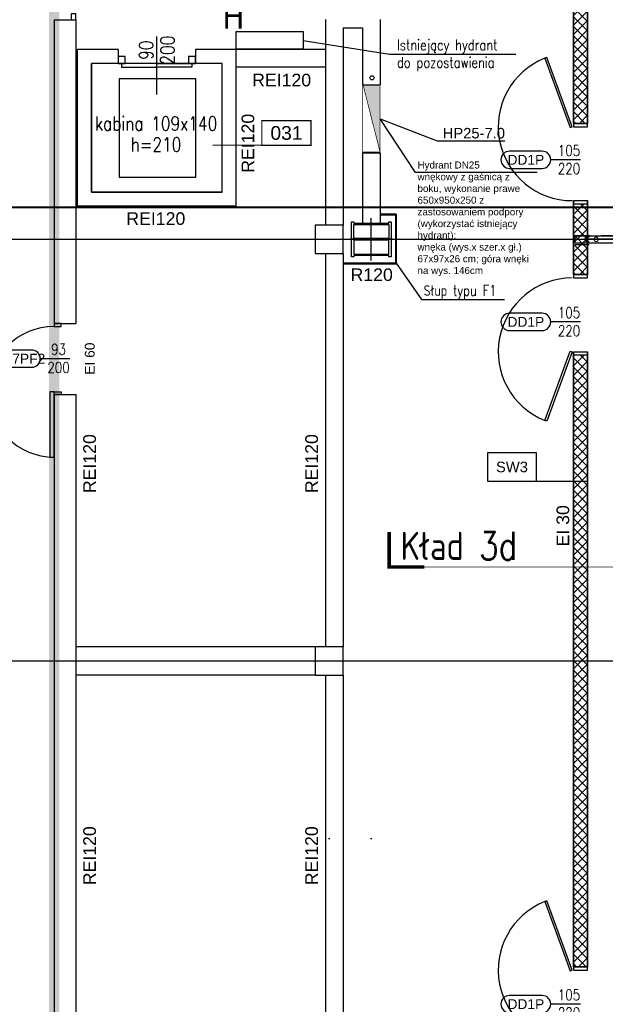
# Model space of a CAD drawing. Header units: centimetres. Extents: x -228435 to 111511, y -89367 to 428125.
# Tile 29 of 216: x -63540 to -55213, y 30115 to 44125. Entities that reach past the tile are written whole.
import ezdxf
from ezdxf.enums import TextEntityAlignment as Align
from ezdxf.xclip import XClip

# ---------------------------------------------------------------- set-up
doc = ezdxf.new("R2010")
doc.units = ezdxf.units.CM
doc.header["$LTSCALE"] = 50
doc.header["$XCLIPFRAME"] = 0
for name, pattern in [('0_II 10 sal$0$HIDDEN', [9.525, 6.35, -3.175]), ('DASHDOT', [25.4, 12.7, -6.35, 0, -6.35]), ('DASHDOT2', [12.7, 6.35, -3.175, 0, -3.175]), ('DIVIDE', [31.75, 12.7, -6.35, 0, -6.35, 0, -6.35]), ('HIDDEN2', [4.7625, 3.175, -1.5875])]:
    doc.linetypes.add(name, pattern=pattern)
doc.layers.get('0').update_dxf_attribs({"color": 8})
for name, color, linetype in [('0_II 10 sal$0$ARCH_ŚCIANY_PRZESUWNE', 8, 'Continuous'), ('ARCH_ETAPOWANIE', 8, 'DIVIDE'), ('ARCH_GK', 8, 'Continuous'), ('ARCH_HYDRANTY', 8, 'Continuous'), ('ARCH_INFO_AREA_ETYKIETY_200', 8, 'Continuous'), ('ARCH_INFO_ETYK_DRZWI', 8, 'Continuous'), ('ARCH_INFO_ETYK_DRZWI_IST', 8, 'Continuous'), ('ARCH_INFO_KŁADY ŚCIAN', 8, 'HIDDEN2'), ('ARCH_INFO_ODPORNOŚĆ OGNIOWA', 8, 'Continuous'), ('ARCH_INFO_OPISY', 8, 'Continuous'), ('ARCH_INFO_OPISY_IST', 8, 'Continuous'), ('ARCH_INFO_OSIE_IST', 8, 'DASHDOT2'), ('ARCH_MUROWANE_IST', 8, 'Continuous'), ('ARCH_STAL_IST', 8, 'Continuous'), ('ARCH_SZYNY', 8, 'Continuous'), ('ARCH_WIDOK_IST', 8, 'Continuous'), ('ARCH_ŚLUSARKA_DRZWI', 8, 'Continuous'), ('ARCH_ŚLUSARKA_DRZWI_IST', 8, 'Continuous'), ('ARCH_ŻELBET_IST', 8, 'Continuous'), ('bgde_ opis hydranty', 8, 'Continuous'), ('HUFCOR', 8, 'Continuous'), ('KJP_HYDRANTY', 8, 'Continuous'), ('Kondygnacja +0$0$ARCH_GK', 8, 'Continuous'), ('Kondygnacja +0$0$ARCH_INFO_OPISY_PRZEGRODY', 8, 'Continuous'), ('Kondygnacja -1$0$ARCH_HYDRANTY', 8, 'Continuous'), ('Obudowy i okł. słupów$0$ARCH_INFO_OPISY', 8, 'Continuous'), ('Osie rzutów$0$ARCH_INFO_OSIE_OPISY_IST', 8, 'Continuous'), ('PANELE', 8, 'Continuous'), ('RYSUNKOWE_XREF', 8, 'Continuous')]:
    doc.layers.add(name, color=color, linetype=linetype)
doc.layers.add('ARCH_LINIE PRZEKROJOWE', color=8, linetype='Continuous', lineweight=25)
doc.layers.add('Wymiary', color=8, linetype='Continuous', lineweight=15)
doc.layers.get('HUFCOR').off()
doc.styles.add('Arial', font='ARIAL.TTF')
doc.styles.add('EtykietaPow01', font='ARIALN.TTF')
doc.styles.add('Kondygnacja +0$0$Arial', font='ARIAL.TTF')
doc.styles.add('Obudowy i okł. słupów$0$Standard', font='txt')
doc.styles.add('Romans', font='Romans.shx')
doc.styles.add('ROMANS-50-CM', font='romans.shx', dxfattribs={"width": 0.8, "height": 10})
doc.linetypes.add('SZYNA_LINE', pattern='A,12.7,-7.75,["SZYNA",Standard,S=2.54,R=0,X=-5.95,Y=-1.27],-7.75', length=28.2)
doc.dimstyles.new('ISO-25', dxfattribs={"dimtxt": 2.5, "dimasz": 2.5, "dimexe": 1.25, "dimexo": 0.625, "dimtad": 1, "dimtxsty": 'Standard', "dimcen": 2.5, "dimadec": 0, "dimazin": 0, "dimtfac": 1, "dimtmove": 0, "dimatfit": 3, "dimfxl": 0, "dimarcsym": 0})
doc.dimstyles.new('Obudowy i okł. słupów$0$ISO-25', dxfattribs={"dimtxt": 2.5, "dimasz": 2.5, "dimexe": 1.25, "dimexo": 15, "dimtad": 1, "dimtxsty": 'Obudowy i okł. słupów$0$Standard', "dimcen": 2.5, "dimadec": 0, "dimazin": 0, "dimtfac": 1, "dimtmove": 0, "dimatfit": 3, "dimfxl": 0, "dimarcsym": 0})

# ---------------------------------------------------------------- blocks, each defined once
blk = doc.blocks.new('Linie przekrojowe')
at = {"layer": 'ARCH_LINIE PRZEKROJOWE', "linetype": 'DASHDOT', "ltscale": 5, "const_width": 3, "flags": 128}
blk.add_lwpolyline([(4872.3, 8645.5), (13243.8, 8645.5)], dxfattribs=at)
blk = doc.blocks.new('T-drzwi_lewe-200')
at = {"layer": 'ARCH_INFO_ETYK_DRZWI'}
blk.add_line((0, 0), (-60, 0), dxfattribs=at)
blk.add_lwpolyline([(-77.5, 17.5), (-143.7, 17.5, 1), (-143.7, -17.5), (-77.5, -17.5, 1)], format="xyb", close=True, dxfattribs=at)
at = {"layer": 'ARCH_INFO_ETYK_DRZWI', "style": 'Arial'}
blk.add_attdef('ADS_DRZWI:ODPORNOŚĆ_OGNIOWA', text='', height=20, rotation=90, dxfattribs=at).set_placement((56.4, 0.1), align=Align.BOTTOM_CENTER)
at = {"layer": 'ARCH_INFO_ETYK_DRZWI', "style": 'Romans', "width": 0.8}
for tag, p in [('ADS_DRZWI:SZEROKOŚĆ', (-23, 7.9)), ('ADS_DRZWI:WYSOKOŚĆ', (-23, -29))]:
    blk.add_attdef(tag, text='', height=22, dxfattribs=at).set_placement(p, align=Align.CENTER)
at = {"layer": 'ARCH_INFO_ETYK_DRZWI', "style": 'Arial'}
blk.add_attdef('ADS_DRZWI:SYMBOL', text='', height=20, dxfattribs=at).set_placement((-110.6, 0), align=Align.MIDDLE)
blk = doc.blocks.new('Linie kładów 0')
at = {"layer": 'ARCH_INFO_KŁADY ŚCIAN', "linetype": 'Continuous', "const_width": 5}
blk.add_lwpolyline([(6285.3, 8183.7), (6285.3, 8133.7), (6335.3, 8133.7)], dxfattribs=at)
at = {"layer": 'ARCH_INFO_KŁADY ŚCIAN', "ltscale": 10, "const_width": 1}
blk.add_lwpolyline([(6335.3, 8133.7), (10090.2, 8133.7)], dxfattribs=at)
at = {"layer": 'ARCH_INFO_KŁADY ŚCIAN', "insert": (6301.6, 8183.8), "char_height": 40, "width": 626.533, "attachment_point": 1, "style": 'ROMANS-50-CM'}
blk.add_mtext('Kład 3d', dxfattribs=at)
blk = doc.blocks.new('A$C50B549AF')
at = {"layer": 'ARCH_SZYNY', "linetype": 'SZYNA_LINE', "ltscale": 2.5}
blk.add_line((1176, 3600.4, 630), (313.7, 3600.4, 630), dxfattribs=at)
blk = doc.blocks.new('wj set')
for p, q in [((-13, 30), (-13, 30)), ((0, 48), (-12, 48)), ((-12, 46), (-10, 46)), ((-10, 31), (-12, 31)), ((-12, 29), (3, 29)), ((-10, 46), (-10, 31)), ((-7, 32), (-7, 46)), ((-7, 46), (0, 46)), ((17, 32), (-7, 32)), ((0, 46), (0, 48)), ((3, 29), (10, 21)), ((12, 22), (6, 28)), ((7, 29), (15, 29)), ((15, 28), (15, 21)), ((23, 26), (17, 32)), ((17, 21), (17, 26)), ((18, 26), (20, 24)), ((20, 24), (20, -24)), ((30, 26), (23, 26)), ((23, 23), (29, 23)), ((23, -23), (23, 23)), ((29, 23), (29, 21)), ((29, 21), (31, 21)), ((31, 21), (31, 25)), ((-13, -30), (-13, -30)), ((-12, -29), (3, -29)), ((-10, -31), (-12, -31)), ((-12, -46), (-10, -46)), ((0, -48), (-12, -48)), ((-10, -46), (-10, -31)), ((-7, -32), (-7, -46)), ((17, -32), (-7, -32)), ((-7, -46), (0, -46)), ((0, -46), (0, -48)), ((3, -29), (10, -21)), ((12, -22), (6, -28)), ((7, -29), (15, -29)), ((15, -28), (15, -21)), ((17, -21), (17, -26)), ((23, -26), (17, -32)), ((18, -26), (20, -24)), ((23, -23), (29, -23)), ((30, -26), (23, -26)), ((29, -21), (31, -21)), ((29, -23), (29, -21)), ((31, -21), (31, -25))]:
    blk.add_line(p, q)
at = {"color": 1, "linetype": 'DASHDOT2'}
blk.add_line((0, 0), (53, 0), dxfattribs=at)
for centre, radius, start, end in [((-12, 47), 1.17, 90, 159.357), ((-14, 47), 1.17, 358.7543, 20.643), ((-14, 47), 1.17, 339.357, 1.2457), ((-12, 47), 1.17, 200.643, 270), ((-12, 30), 1.17, 90, 159.357), ((-14, 30), 1.17, 0, 20.643), ((-14, 30), 1.17, 339.357, 360), ((-12, 30), 1.17, 200.643, 270), ((7, 28), 0.381, 90, 225), ((11, 22), 1.12, 225, 316.3023), ((11, 22), 1.12, 313.6977, 45), ((15, 28), 0.5, 0, 90), ((16, 21), 1, 180, 0), ((18, 26), 0.5, 45, 180), ((30, 25), 0.762, 360, 90), ((-14, -30), 1.17, 0, 20.643), ((-12, -30), 1.17, 90, 159.357), ((-12, -30), 1.17, 200.643, 270), ((-14, -30), 1.17, 339.357, 360), ((-12, -47), 1.17, 90, 159.357), ((-14, -47), 1.17, 339.357, 1.2457), ((-14, -47), 1.17, 358.7543, 20.643), ((-12, -47), 1.17, 200.643, 270), ((7, -28), 0.381, 135, 270), ((11, -22), 1.12, 43.6977, 135), ((11, -22), 1.12, 315, 46.3023), ((16, -21), 1, 0, 180), ((15, -28), 0.5, 270, 0), ((18, -26), 0.5, 180, 315), ((30, -25), 0.762, 270, 0)]:
    blk.add_arc(centre, radius, start, end)
blk = doc.blocks.new('*U520')
at = {"layer": 'PANELE'}
for points in [[(0, 0), (0, -21), (-14, -21)], [(0, 0), (1240, 0)], [(1240, 0), (1240, -21), (1226, -21)], [(-14, -76), (0, -76), (0, -97)], [(0, -97), (1240, -97)], [(1226, -76), (1240, -76), (1240, -97)]]:
    blk.add_lwpolyline(points, dxfattribs=at)
for centre in [(24, -48), (1264, -48)]:
    blk.add_arc(centre, 46.5, 143.7563, 216.2437, dxfattribs=at)
at = {"layer": 'Wymiary'}
for centre in [(110, -48), (1130, -48)]:
    blk.add_circle(centre, 32, dxfattribs=at)
blk = doc.blocks.new('etykieta_numer')
at = {"color": 0, "linetype": 'ByBlock', "const_width": 2.44}
blk.add_lwpolyline([(-50, -50), (-50, 0), (50, 0), (50, -50)], close=True, dxfattribs=at)
at = {"color": 0, "linetype": 'ByBlock', "style": 'Arial'}
blk.add_attdef('AECAREA:NUMBER', text='', height=28, dxfattribs=at).set_placement((0, -25), align=Align.MIDDLE)
blk = doc.blocks.new('Osie rzutów')
at = {"layer": 'ARCH_INFO_OSIE_IST', "ltscale": 10}
for p, q in [((6200, 12510), (6200, 4800)), ((6200, 12510), (6200, 4571.2)), ((6260, 12510), (6260, 4623.3)), ((6260, 8570), (6260, 8630)), ((4436, 8600), (15156.5, 8600)), ((6290, 8600), (6230, 8600)), ((4436.2, 8000), (15156.5, 8000))]:
    blk.add_line(p, q, dxfattribs=at)
blk = doc.blocks.new('A$C6FDA0163')
at = {"layer": 'RYSUNKOWE_XREF'}
blk.add_blockref('Osie rzutów', (-10460, -9819, -630), dxfattribs=at)
blk = doc.blocks.new('Obudowy i okł. słupów$0$_Dot')
at = {"color": 0, "linetype": 'ByBlock', "lineweight": -2}
blk.add_line((-0.5, 0), (-1, 0), dxfattribs=at)
at = {"color": 0, "linetype": 'ByBlock', "const_width": 0.5}
blk.add_lwpolyline([(-0.25, 0, 1), (0.25, 0, 1)], format="xyb", close=True, dxfattribs=at)

msp = doc.modelspace()

# ---------------------------------------------------------------- hatches: boundary and pattern name
at = {"layer": 'ARCH_GK', "linetype": 'Continuous', "lineweight": -3}
h = msp.add_hatch(dxfattribs=at)
h.set_pattern_fill('ANSI37', color=256, scale=30, style=0)
h.set_pattern_definition([(45, (-121140, -45000), (-67.35192, 67.35192), []), (135, (-121140, -45000), (-67.35192, -67.35192), [])])
h.paths.add_polyline_path([(-55665, 54650), (-55465, 54650), (-55465, 62985), (-55740, 62985), (-55740, 64900), (-55465, 64900), (-55465, 65100), (-55940, 65100), (-55940, 62785), (-55665, 62785), (-55665, 59075), (-56250, 59075), (-56250, 58925), (-55665, 58925)])
h.paths.add_polyline_path([(-55465, 53500), (-55665, 53500), (-55665, 52500), (-55465, 52500)])
h.paths.add_polyline_path([(-55665, 42650), (-55465, 42650), (-55465, 51350), (-55665, 51350)])
h.paths.add_polyline_path([(-55665, 40500), (-55465, 40500), (-55465, 41500), (-55665, 41500)])
h.paths.add_polyline_path([(-55665, 30650), (-55465, 30650), (-55465, 39350), (-55665, 39350)])
h.paths.add_polyline_path([(-55665, 28500), (-55465, 28500), (-55465, 29500), (-55665, 29500)])
h.paths.add_polyline_path([(-55465, 27350), (-55665, 27350), (-55665, 19215), (-55940, 19215), (-55940, 16900), (-55465, 16900), (-55465, 17100), (-55740, 17100), (-55740, 19015), (-55465, 19015)])
at = {"layer": 'Kondygnacja -1$0$ARCH_HYDRANTY'}
msp.add_hatch(color=256, dxfattribs=at).paths.add_polyline_path([(-58415, 43190), (-58655, 43190), (-58420.05263, 42260), (-58415, 42260)])

# ---------------------------------------------------------------- linework, layer by layer
at = {"layer": '0_II 10 sal$0$ARCH_ŚCIANY_PRZESUWNE', "linetype": '0_II 10 sal$0$HIDDEN', "lineweight": -3}
for p, q in [((-55647.5, 41050, 630), (-55647.5, 40950, 630)), ((-46855, 41050, 630), (-55647.5, 41050, 630)), ((-55647.5, 40950, 630), (-55647.5, 41050, 630)), ((-55647.5, 41050, 630), (-46855, 41050, 630)), ((-55647.5, 40950, 630), (-46855, 40950, 630))]:
    msp.add_line(p, q, dxfattribs=at)
at = {"layer": 'ARCH_ETAPOWANIE', "ltscale": 10, "const_width": 150, "elevation": 630}
msp.add_lwpolyline([(-32748.04041, 102637.86797), (-71890, 102620.1903), (-71740, 89900), (-59190, 89900), (-59190, 71200), (-71590, 71200), (-71590, 58800), (-65060, 58800), (-65060, 57540), (-63050, 57540), (-63050, -5675.91583)], dxfattribs=at)
at = {"layer": 'ARCH_GK', "linetype": 'Continuous', "lineweight": -3}
for p, q in [((-55665, 42650, 630), (-55465, 42650, 630)), ((-55465, 41500, 630), (-55665, 41500, 630)), ((-55640, 40925, 630), (-55440, 40925, 630)), ((-55665, 40500, 630), (-55465, 40500, 630)), ((-55465, 39350, 630), (-55665, 39350, 630)), ((-55665, 30650, 630), (-55465, 30650, 630))]:
    msp.add_line(p, q, dxfattribs=at)
at = {"layer": 'ARCH_GK', "linetype": 'Continuous', "lineweight": -3, "elevation": 630}
for points in [[(-55665, 42650), (-55665, 51350)], [(-55465, 51350), (-55465, 42650)], [(-55665, 40500), (-55665, 41500)], [(-55465, 41500), (-55465, 40500)], [(-55665, 30650), (-55665, 39350)], [(-55465, 39350), (-55465, 30650)]]:
    msp.add_lwpolyline(points, dxfattribs=at)
at = {"layer": 'ARCH_GK', "elevation": 630}
for points in [[(-58185, 41356.92809), (-58415, 41356.92809)], [(-58197.5, 41344.42809), (-58415, 41344.42809)], [(-58197.5, 41356.92809), (-58197.5, 40659.42809)], [(-58185, 41356.92809), (-58185, 40646.92809)], [(-58185, 40659.42809), (-58940, 40659.42809)], [(-58185, 40646.92809), (-58940, 40646.92809)]]:
    msp.add_lwpolyline(points, dxfattribs=at)
at = {"layer": 'ARCH_HYDRANTY', "elevation": 3930}
msp.add_lwpolyline([(-60459.99956, 43705.40084), (-60459.99956, 43955.40084), (-59509.99956, 43955.40084), (-59509.99956, 43705.40084)], close=True, dxfattribs=at)
at = {"layer": 'ARCH_INFO_AREA_ETYKIETY_200', "const_width": 17, "elevation": 630}
msp.add_lwpolyline([(-60096.48587, 42338.68905), (-60796.48587, 42338.68905)], dxfattribs=at)
at = {"layer": 'ARCH_MUROWANE_IST', "ltscale": 4}
for p, q in [((-63050, 44125, 630), (-62740, 44125, 630)), ((-63050, 44125, 630), (-63050, 39800, 630)), ((-62740, 44125, 630), (-62740, 39800, 630)), ((-59190, 44130, 630), (-59190, 41200, 630)), ((-58940, 44010, 630), (-58940, 41200, 630)), ((-58940, 44010, 630), (-58665, 44010, 630)), ((-58665, 44010, 630), (-58665, 43200, 630)), ((-58415, 44130, 630), (-58415, 43200, 630)), ((-59190, 43700, 630), (-60460, 43700, 630)), ((-59190, 43450, 630), (-60460, 43450, 630)), ((-58665, 42230, 630), (-58665, 41230, 630)), ((-58415, 42230, 630), (-58415, 41230, 630)), ((-59190, 40800, 630), (-59190, 35200, 630)), ((-58940, 40800, 630), (-58940, 35200, 630)), ((-63050, 39800, 630), (-62740, 39800, 630)), ((-63050, 38790, 630), (-62740, 38790, 630)), ((-63050, 38790, 630), (-63050, 19200, 630)), ((-62740, 38790, 630), (-62740, 19200, 630)), ((-59190, 34800, 630), (-59190, 29200, 630)), ((-58940, 34800, 630), (-58940, 29200, 630))]:
    msp.add_line(p, q, dxfattribs=at)
at = {"layer": 'ARCH_MUROWANE_IST', "ltscale": 4, "elevation": 630}
for points in [[(-58665, 43200), (-58415, 43200)], [(-58665, 42230), (-58415, 42230)]]:
    msp.add_lwpolyline(points, dxfattribs=at)
at = {"layer": 'ARCH_STAL_IST', "elevation": 630}
for points in [[(-58820, 40750), (-58820, 41250), (-58790, 41250), (-58790, 41230), (-58290, 41230), (-58290, 41250), (-58260, 41250), (-58260, 40750), (-58290, 40750), (-58290, 40770), (-58790, 40770), (-58790, 40750)], [(-58290, 41010), (-58790, 41010), (-58790, 41210), (-58290, 41210)], [(-58790, 40790), (-58290, 40790), (-58290, 40990), (-58790, 40990)]]:
    msp.add_lwpolyline(points, close=True, dxfattribs=at)
at = {"layer": 'ARCH_WIDOK_IST'}
for p, q in [((-59340, 35200, 630), (-62740, 35200, 630)), ((-59340, 34800, 630), (-62740, 34800, 630))]:
    msp.add_line(p, q, dxfattribs=at)
at = {"layer": 'ARCH_WIDOK_IST', "elevation": 630}
for points in [[(-62520, 41670), (-60660, 41670), (-60660, 43500), (-62520, 43500)], [(-62124.3826, 41885), (-61034.3826, 41885), (-61034.3826, 43285), (-62124.3826, 43285)]]:
    msp.add_lwpolyline(points, close=True, dxfattribs=at)
at = {"layer": 'ARCH_ŚLUSARKA_DRZWI', "linetype": 'Continuous', "lineweight": -3, "elevation": 630}
for points in [[(-62810, 44210), (-62810, 44125), (-62740, 44125), (-62740, 44210)], [(-56044.12115, 43586.67725), (-56072.31193, 43576.41665), (-55713.19078, 42589.7394), (-55685, 42600)], [(-55465, 42600), (-55465, 42650), (-55665, 42650), (-55665, 42600)], [(-55465, 41550), (-55465, 41500), (-55665, 41500), (-55665, 41550)], [(-55465, 40450), (-55465, 40500), (-55665, 40500), (-55665, 40450)], [(-62949, 39760), (-62949, 39800), (-63050, 39800), (-63050, 39760)], [(-56044.12115, 38413.32275), (-56072.31193, 38423.58335), (-55713.19078, 39410.2606), (-55685, 39400)], [(-55465, 39400), (-55465, 39350), (-55665, 39350), (-55665, 39400)], [(-63050, 38830), (-63113, 38830), (-63113, 37900), (-63050, 37900)], [(-62949, 38830), (-62949, 38790), (-63050, 38790), (-63050, 38830)], [(-56044.12115, 31586.67725), (-56072.31193, 31576.41665), (-55713.19078, 30589.7394), (-55685, 30600)], [(-55465, 30600), (-55465, 30650), (-55665, 30650), (-55665, 30600)]]:
    msp.add_lwpolyline(points, close=True, dxfattribs=at)
at = {"layer": 'ARCH_ŚLUSARKA_DRZWI', "linetype": 'Continuous', "lineweight": -3}
for centre, radius, start, end in [((-55684.73981, 42600.2718, 630), 1050.27183, 111.655238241, 269.985805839), ((-55684.73981, 39399.7282, 630), 1050.27183, 90.014194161, 248.344761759), ((-63050, 38830, 630), 930, 90, 270), ((-55684.73981, 30600.2718, 630), 1050.27183, 111.655238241, 269.985805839)]:
    msp.add_arc(centre, radius, start, end, dxfattribs=at)
at = {"layer": 'ARCH_ŚLUSARKA_DRZWI_IST'}
msp.add_line((-61590, 43062.19096, 630), (-61590, 43887.80904, 630), dxfattribs=at)
at = {"layer": 'ARCH_ŚLUSARKA_DRZWI_IST', "elevation": 630}
for points in [[(-62140, 43500), (-62040, 43500), (-62040, 43600), (-62140, 43600)], [(-61140, 43500), (-61040, 43500), (-61040, 43600), (-61140, 43600)], [(-62090, 43450), (-61590, 43450), (-61590, 43500), (-62090, 43500)], [(-61090, 43450), (-61590, 43450), (-61590, 43500), (-61090, 43500)]]:
    msp.add_lwpolyline(points, close=True, dxfattribs=at)
at = {"layer": 'ARCH_ŻELBET_IST', "ltscale": 4}
for p, q in [((-62720, 41470, 630), (-62720, 43700, 630)), ((-62140, 43700, 630), (-62720, 43700, 630)), ((-62140, 43700, 630), (-62140, 43500, 630)), ((-60460, 43700, 630), (-61040, 43700, 630)), ((-61040, 43700, 630), (-61040, 43500, 630)), ((-60460, 41470, 630), (-60460, 43700, 630)), ((-62520, 41670, 630), (-62520, 43500, 630)), ((-62140, 43500, 630), (-62520, 43500, 630)), ((-60660, 43500, 630), (-61040, 43500, 630)), ((-60660, 41670, 630), (-60660, 43500, 630)), ((-60660, 41670, 630), (-62520, 41670, 630)), ((-60460, 41470, 630), (-62720, 41470, 630))]:
    msp.add_line(p, q, dxfattribs=at)
at = {"layer": 'ARCH_ŻELBET_IST', "ltscale": 4, "elevation": 630}
for points in [[(-59340, 40800), (-58940, 40800), (-58940, 41200), (-59340, 41200)], [(-59340, 34800), (-58940, 34800), (-58940, 35200), (-59340, 35200)]]:
    msp.add_lwpolyline(points, close=True, dxfattribs=at)
at = {"layer": 'bgde_ opis hydranty', "ltscale": 1.5, "elevation": -5670}
msp.add_lwpolyline([(-56182.03486, 41950.40608), (-57914.01339, 41950.40608), (-58415, 42715)], dxfattribs=at)
at = {"layer": 'KJP_HYDRANTY', "const_width": 10, "elevation": 630}
for points in [[(-58665, 43190), (-58415, 43190), (-58415, 42240), (-58665, 42240), (-58665, 43190)], [(-58655, 43190), (-58415, 42240)]]:
    msp.add_lwpolyline(points, dxfattribs=at)
at = {"layer": 'KJP_HYDRANTY'}
msp.add_circle((-58530, 43298.06006, -5670), 29.12611, dxfattribs=at)
at = {"layer": 'Kondygnacja +0$0$ARCH_GK', "linetype": 'Continuous', "lineweight": -3}
for p, q in [((-55665, 51400, 630), (-55665, 42600, 630)), ((-55465, 42600, 630), (-55465, 51400, 630)), ((-55665, 41550, 630), (-55665, 40450, 630)), ((-55465, 40450, 630), (-55465, 41550, 630)), ((-55665, 39400, 630), (-55665, 30600, 630)), ((-55465, 30600, 630), (-55465, 39400, 630))]:
    msp.add_line(p, q, dxfattribs=at)
at = {"layer": 'Kondygnacja +0$0$ARCH_INFO_OPISY_PRZEGRODY', "elevation": 630}
msp.add_lwpolyline([(-56890, 37560), (-56190, 37560), (-56190, 37960), (-56890, 37960), (-56890, 37560)], close=True, dxfattribs=at)
msp.add_lwpolyline([(-56215, 37560), (-55465, 37560)], dxfattribs=at)

# ---------------------------------------------------------------- block references
at = {"xscale": 10, "yscale": 10, "zscale": 10}
msp.add_blockref('Linie przekrojowe', (-121065, -45000, -5670), dxfattribs=at)
ref = msp.add_blockref('A$C6FDA0163', (-16540, 53190.5, 630), dxfattribs=dict(xscale=10, yscale=10, zscale=10))
XClip(ref).set_block_clipping_path([(-400.031931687, -2219.05), (399.968068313, 380.95)])
at = {"rotation": 180}
msp.add_blockref('wj set', (-55465, 41000, 630), dxfattribs=at)
msp.add_blockref('*U520', (-55452.04358, 41048.47643, 630))
at = {"layer": 'ARCH_INFO_AREA_ETYKIETY_200', "linetype": 'Continuous', "lineweight": -3, "xscale": 7, "yscale": 7, "zscale": 10}
msp.add_blockref('etykieta_numer', (-59746.48587, 42688.68905, 630), dxfattribs=at).add_auto_attribs({'AECAREA:NUMBER': '031'})
at = {"layer": 'ARCH_INFO_ETYK_DRZWI', "linetype": 'Continuous', "lineweight": -3}
ref = msp.add_blockref('T-drzwi_lewe-200', (-55567.80628, 42131.67212, 630), dxfattribs=dict(at, xscale=7, yscale=7, zscale=7))
ref.add_attrib('ADS_DRZWI:SYMBOL', 'DD1P', dxfattribs={"height": 140, "style": 'Arial'}).set_placement((-56341.92517, 42131.67212, 630), align=Align.MIDDLE)
ref.add_attrib('ADS_DRZWI:SZEROKOŚĆ', '105', dxfattribs={"height": 154, "style": 'Romans', "width": 0.8}).set_placement((-55728.80628, 42187.04413, 630), align=Align.CENTER)
ref.add_attrib('ADS_DRZWI:WYSOKOŚĆ', '220', dxfattribs={"height": 154, "style": 'Romans', "width": 0.8}).set_placement((-55728.80628, 41928.67212, 630), align=Align.CENTER)
ref = msp.add_blockref('T-drzwi_lewe-200', (-55567.80628, 39824.75113, 630), dxfattribs=dict(at, xscale=7, yscale=7, zscale=7))
ref.add_attrib('ADS_DRZWI:SYMBOL', 'DD1P', dxfattribs={"height": 140, "style": 'Arial'}).set_placement((-56341.92517, 39824.75113, 630), align=Align.MIDDLE)
ref.add_attrib('ADS_DRZWI:SZEROKOŚĆ', '105', dxfattribs={"height": 154, "style": 'Romans', "width": 0.8}).set_placement((-55728.80628, 39880.12315, 630), align=Align.CENTER)
ref.add_attrib('ADS_DRZWI:WYSOKOŚĆ', '220', dxfattribs={"height": 154, "style": 'Romans', "width": 0.8}).set_placement((-55728.80628, 39621.75113, 630), align=Align.CENTER)
ref = msp.add_blockref('T-drzwi_lewe-200', (-62826.52439, 39301.58209, 630), dxfattribs=dict(at, xscale=7, yscale=7, zscale=7))
ref.add_attrib('ADS_DRZWI:SYMBOL', 'DS27PF2', dxfattribs={"height": 140, "style": 'Arial'}).set_placement((-63600.64328, 39301.58209, 630), align=Align.MIDDLE)
ref.add_attrib('ADS_DRZWI:SZEROKOŚĆ', '93', dxfattribs={"height": 154, "style": 'Romans', "width": 0.8}).set_placement((-62987.52439, 39356.95411, 630), align=Align.CENTER)
ref.add_attrib('ADS_DRZWI:ODPORNOŚĆ_OGNIOWA', 'EI 60', dxfattribs={"color": 1, "height": 140, "rotation": 90, "style": 'Arial'}).set_placement((-62431.45196, 39302.43856, 630), align=Align.BOTTOM_CENTER)
ref.add_attrib('ADS_DRZWI:WYSOKOŚĆ', '200', dxfattribs={"height": 154, "style": 'Romans', "width": 0.8}).set_placement((-62987.52439, 39098.58209, 630), align=Align.CENTER)
ref = msp.add_blockref('T-drzwi_lewe-200', (-55567.80628, 30117.86519, 630), dxfattribs=dict(at, xscale=7, yscale=7, zscale=7))
ref.add_attrib('ADS_DRZWI:SYMBOL', 'DD1P', dxfattribs={"height": 140, "style": 'Arial'}).set_placement((-56341.92517, 30117.86519, 630), align=Align.MIDDLE)
ref.add_attrib('ADS_DRZWI:SZEROKOŚĆ', '105', dxfattribs={"height": 154, "style": 'Romans', "width": 0.8}).set_placement((-55728.80628, 30173.23721, 630), align=Align.CENTER)
ref.add_attrib('ADS_DRZWI:WYSOKOŚĆ', '220', dxfattribs={"height": 154, "style": 'Romans', "width": 0.8}).set_placement((-55728.80628, 29914.86519, 630), align=Align.CENTER)
at = {"layer": 'ARCH_INFO_KŁADY ŚCIAN', "xscale": 10, "yscale": 10, "zscale": 10}
msp.add_blockref('Linie kładów 0', (-121140, -45000, 630), dxfattribs=at)
at = {"layer": 'HUFCOR', "xscale": 10, "yscale": 10, "zscale": 10}
msp.add_blockref('A$C50B549AF', (-58654.9183, 4996.03602, -5670), dxfattribs=at)
at = {"layer": 'Osie rzutów$0$ARCH_INFO_OSIE_OPISY_IST', "xscale": 10, "yscale": 10, "zscale": 10}
msp.add_blockref('Osie rzutów', (-121140, -45000, 630), dxfattribs=at)

# ---------------------------------------------------------------- texts
at = {"layer": 'ARCH_HYDRANTY', "style": 'EtykietaPow01'}
msp.add_attdef('H', text='001', height=360, dxfattribs=at).set_placement((-60500.88759, 44175.42918, 3930), align=Align.MIDDLE)
at = {"layer": 'ARCH_INFO_ETYK_DRZWI_IST', "insert": (-61590, 43691.14645, 630), "char_height": 200, "width": 100, "attachment_point": 5, "rotation": 90, "line_spacing_factor": 0.9, "style": 'ROMANS-50-CM'}
msp.add_mtext('90\\P200', dxfattribs=at)
at = {"layer": 'ARCH_INFO_ODPORNOŚĆ OGNIOWA', "char_height": 180, "attachment_point": 5, "style": 'Arial'}
for s, insert, width in [('\\PREI120', (-59814.99589, 43414.85667, 630), 533.3252474), ('\\PREI120', (-61604.34278, 41443.55358, 630), 533.3252474), ('\\PR120', (-58534.95089, 40645.47779, 630), 3036.6124481)]:
    msp.add_mtext(s, dxfattribs=dict(at, insert=insert, width=width))
at = {"layer": 'ARCH_INFO_ODPORNOŚĆ OGNIOWA', "char_height": 180, "attachment_point": 5, "rotation": 90, "style": 'Arial'}
for s, insert, width in [('\\PREI120', (-60444.25044, 42366.68251, 630), 533.3252474), ('\\PREI120', (-62695.00061, 37808.26735, 630), 533.3252474), ('\\PREI120', (-59538.08948, 37808.26735, 630), 533.3252474), ('EI 30', (-55815.00986, 36923.46913, 630), 864.9939643), ('EI 30', (-55815.00986, 36923.46913, -5670), 864.9939643), ('\\PREI120', (-62695.00061, 32228.93546, 630), 533.3252474), ('\\PREI120', (-59538.08948, 32228.93546, 630), 533.3252474)]:
    msp.add_mtext(s, dxfattribs=dict(at, insert=insert, width=width))
at = {"layer": 'ARCH_INFO_OPISY', "char_height": 150, "attachment_point": 1, "style": 'ROMANS-50-CM'}
for s, insert, width in [('Istniejący hydrant\\Pdo pozostawienia', (-58175.50106, 43840.85934, 630), 3005.23275), ('Słup typu F1', (-57795.98389, 40346.30026, 630), 6265.3267976)]:
    msp.add_mtext(s, dxfattribs=dict(at, insert=insert, width=width))
at = {"layer": 'ARCH_INFO_OPISY_IST', "insert": (-61601.18646, 42498.30832, 630), "char_height": 200, "width": 1902.6583399, "attachment_point": 5, "line_spacing_factor": 0.9, "style": 'ROMANS-50-CM'}
msp.add_mtext('kabina 109x140\\Ph=210', dxfattribs=at)
at = {"layer": 'bgde_ opis hydranty', "ltscale": 1.5, "insert": (-57883.33551, 42107.32595, 3747), "char_height": 100, "width": 1644.2039244, "attachment_point": 1, "style": 'Arial'}
msp.add_mtext('Hydrant DN25^Jwnękowy z gaśnicą z boku, wykonanie prawe 650x950x250 z zastosowaniem podpory (wykorzystać istniejący hydrant);\\Pwnęka (wys.x szer.x gł.) 67x97x26 cm; góra wnęki na wys. 146cm', dxfattribs=at)
at = {"layer": 'KJP_HYDRANTY', "insert": (-57082.14115, 42509.13731, -7755), "char_height": 150, "width": 2356.9744909, "attachment_point": 5, "style": 'Arial'}
msp.add_mtext('HP25-7.0', dxfattribs=at)
at = {"layer": 'Kondygnacja +0$0$ARCH_INFO_OPISY_PRZEGRODY', "insert": (-56540, 37760, 630), "char_height": 150, "width": 700, "attachment_point": 5, "style": 'Kondygnacja +0$0$Arial'}
msp.add_mtext('SW3', dxfattribs=at)

# ---------------------------------------------------------------- leaders
at = {"layer": 'ARCH_INFO_OPISY'}
for points in [[(-59509.99956, 43830.40084, 630), (-58279.66963, 43636.68677, 630), (-56483.10738, 43636.68677, 630)], [(-58185, 40659.42809, 630), (-57827.67828, 40144.91646, 630), (-56645.89459, 40144.92011, 630)]]:
    msp.add_leader(points, dimstyle='ISO-25', override={"dimscale": 5, "dimasz": 2, "dimtad": 0, "dimldrblk": 'Dot'}, dxfattribs=at)
at = {"layer": 'Obudowy i okł. słupów$0$ARCH_INFO_OPISY', "ltscale": 0.3}
msp.add_leader([(-58415, 42715, 630), (-57605.77101, 42399.9651, 630), (-56640.8911, 42399.9651, 630)], dimstyle='Obudowy i okł. słupów$0$ISO-25', override={"dimscale": 5, "dimasz": 0.5, "dimtad": 0, "dimldrblk": 'Obudowy i okł. słupów$0$_Dot'}, dxfattribs=at)

doc.saveas('drawing.dxf')
